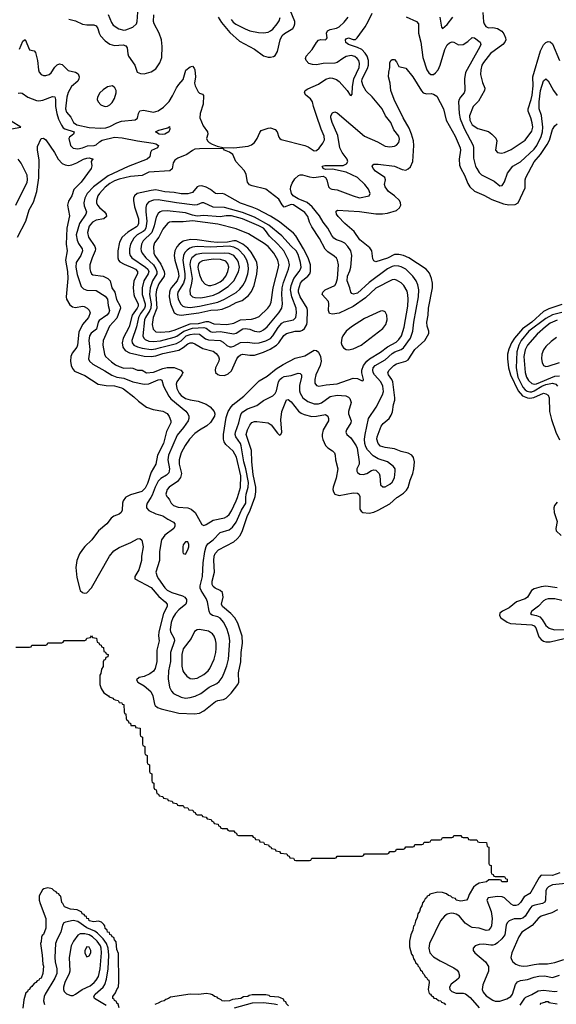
# Model space of a CAD drawing. Header units: inches. Extents: x 501365 to 657855, y 482276 to 547543.
# Tile 248 of 256: x 573303 to 577982, y 495581 to 504167. Entities that reach past the tile are written whole.
import ezdxf

# ---------------------------------------------------------------- set-up
doc = ezdxf.new("R2010")
doc.units = ezdxf.units.IN
doc.header["$MEASUREMENT"] = 0
doc.layers.add('A5479', color=7, linetype='Continuous')
doc.layers.add('A5570', color=7, linetype='Continuous')

msp = doc.modelspace()

# ---------------------------------------------------------------- linework, layer by layer
at = {"layer": 'A5479', "color": 5}
for points, elevation in [([(574227.1, 500000), (574205.3, 499970), (574199.8, 499950), (574196.6, 499890), (574189.1, 499870), (574170, 499853.8), (574123.1, 499836.9), (574099.5, 499820.5), (574062.7, 499770), (573990.2, 499710), (573932.2, 499630), (573870, 499573), (573850, 499547.6), (573823.8, 499510), (573800.1, 499450), (573793.5, 499390), (573801.6, 499301.6), (573830.2, 499190.2), (573850, 499171.7), (573865.5, 499165.5), (573890, 499169), (573930, 499213.8), (574087, 499490), (574125.5, 499534.5), (574170, 499565), (574271.5, 499608.5), (574330, 499640.3), (574350, 499643), (574367.3, 499627.3), (574380.6, 499570), (574365.7, 499490), (574366.4, 499450), (574343.2, 499370), (574306.7, 499310), (574308, 499290), (574450, 499214.1), (574517, 499137), (574573, 499090), (574590.2, 499070), (574588.8, 499050), (574558.1, 498990), (574516.5, 498830), (574514, 498794), (574518, 498750), (574498.4, 498670), (574498.8, 498570), (574485.5, 498510), (574470, 498485), (574438.4, 498461.6), (574390, 498438.2), (574346, 498430), (574322.8, 498410), (574334.8, 498390), (574390, 498358.9), (574447.2, 498307.2), (574464.5, 498270), (574478.4, 498198.4), (574485.7, 498185.7), (574504.9, 498170), (574536.7, 498156.7), (574690, 498120.1), (574827, 498113), (574870, 498120.7), (574910, 498141.1), (575010, 498222), (575030, 498230.2), (575081.3, 498238.7), (575103.5, 498250), (575146.8, 498293.2), (575205.8, 498370), (575215, 498390), (575210.4, 498470), (575232.9, 498567.1), (575235.4, 498650), (575246.4, 498730), (575242.8, 498790), (575204, 498904), (575178.5, 498950), (575144.1, 498990), (575070.6, 499050), (575063.4, 499070), (575076.5, 499130), (575071.5, 499171.5), (575052.6, 499190), (575008.6, 499208.6), (574990, 499224.2), (574982.8, 499242.8), (574981.3, 499270), (575000.5, 499350), (574995.8, 499450), (575000.3, 499490), (575007.6, 499512.4), (575036.9, 499543.1), (575170, 499614), (575200, 499640), (575225, 499670), (575246.6, 499713.4), (575286.2, 499833.8), (575314, 499890), (575354.1, 500000)], 1940), ([(574446.3, 500000), (574415.1, 499950), (574407.6, 499930), (574407.6, 499910), (574430, 499885.8), (574490, 499857.3), (574550, 499840.2), (574594.4, 499810), (574644.8, 499784.8), (574656.9, 499770), (574657.1, 499750), (574646, 499730), (574568.5, 499671.5), (574540.5, 499630), (574521.7, 499530), (574520.9, 499450), (574490.2, 499350), (574502.7, 499310), (574514.3, 499290), (574570, 499211.8), (574590, 499192.3), (574630, 499171.8), (574722.4, 499142.4), (574744, 499130), (574757.8, 499110), (574758.9, 499090), (574751.1, 499070), (574690, 499021), (574661.5, 498990), (574638.1, 498950), (574625, 498910), (574614.1, 498850), (574617, 498830), (574651.1, 498771.1), (574653.8, 498750), (574619.1, 498650), (574618.8, 498570), (574601.6, 498490), (574598.5, 498418.5), (574610, 498345.5), (574626.4, 498310), (574644.9, 498290), (574710, 498257.8), (574750, 498250.9), (574790, 498255.7), (574832.9, 498267.1), (574883.1, 498290), (574955.1, 498344.9), (575021.9, 498378.1), (575043.7, 498396.3), (575067.5, 498430), (575087.5, 498472.5), (575108.5, 498531.5), (575123, 498590), (575134.8, 498750), (575130.4, 498790), (575113.4, 498850), (575083.4, 498910), (575050, 498948.4), (575030, 498959.6), (574983.6, 498970), (574964.5, 498984.5), (574955.3, 499010), (574941.7, 499090), (574930, 499118.3), (574884.3, 499190), (574877.5, 499210), (574877.1, 499230), (574896.2, 499310), (574903.2, 499430), (574918.8, 499530), (574930, 499573.4), (574944.6, 499595.4), (574990, 499630.9), (575050, 499694.6), (575130, 499718), (575159.5, 499740.5), (575190, 499784.3), (575236.3, 499890), (575273.8, 499950), (575276.1, 500000)], 1960), ([(574594, 500000), (574610, 499981.3), (574623.5, 499950), (574643.9, 499930), (574684.7, 499915.3), (574770, 499911.5), (574799.5, 499899.5), (574832.1, 499870), (574890, 499764.4), (574910, 499757), (574930, 499765.5), (574990, 499803), (575090, 499823.3), (575110, 499833.4), (575129.2, 499850.8), (575150, 499882.9), (575191.4, 499970), (575201.3, 500000)], 1980), ([(576268.5, 500000), (576270, 499898.8), (576280.7, 499880.7), (576294.8, 499870), (576350, 499864.1), (576390, 499873.2), (576430, 499889.5), (576530, 499946.4), (576591.5, 500000)], 1940), ([(577990, 499958.6), (577966.4, 499930), (577961.7, 499910), (577964.5, 499870), (577989, 499790), (577976.9, 499730), (577981.8, 499710), (578025.4, 499670)], 1940), ([(577990, 499212), (577890, 499226.1), (577850, 499220.7), (577790, 499204.1), (577766.7, 499190), (577730, 499129.9), (577710, 499117.9), (577635, 499090), (577570, 499037), (577512.7, 499010), (577490, 498992.8), (577485.7, 498970), (577498.4, 498950), (577553.7, 498913.7), (577582.5, 498902.5), (577769.3, 498889.3), (577790, 498881.9), (577803.8, 498863.8), (577830, 498785.3), (577850, 498761.5), (577870, 498747.8), (577890, 498741.3), (577930, 498741.9), (578050, 498769.8)], 1940), ([(578030, 499101), (577970, 499115.7), (577910, 499116.8), (577890, 499111.2), (577870, 499099), (577827.7, 499052.3), (577767.4, 499010), (577758.4, 498990), (577770, 498980.3), (577810, 498972), (577838.4, 498958.4), (577857.7, 498937.7), (577890, 498884.5), (577919.4, 498859.4), (577967.3, 498847.3), (578050, 498849.6)], 1960), ([(573270, 498694), (573390, 498694), (573402, 498698), (573410, 498714), (573530, 498714), (573542, 498718), (573550, 498734), (573670, 498734), (573682, 498738), (573690, 498754), (573870, 498754), (573882, 498758), (573890, 498774), (573922, 498778), (573930, 498794), (573938, 498778), (573972.7, 498772.7), (573978, 498738), (573992.7, 498732.7), (573998, 498718), (574012.7, 498712.7), (574018, 498698), (574032.7, 498692.7), (574038, 498658), (574052.7, 498652.7), (574058, 498638), (574074, 498630), (574072, 498610), (574054, 498606), (574050, 498586), (574038, 498582), (574032, 498568), (574030, 498526), (574016, 498504), (574010, 498466), (574002, 498450), (574002, 498370), (574013.7, 498333.7), (574036.9, 498296.9), (574078, 498270), (574082, 498262), (574118, 498250), (574122, 498242), (574135.3, 498235.3), (574162, 498230), (574171.6, 498211.6), (574194, 498210), (574198, 498198), (574210, 498194), (574214, 498130), (574218, 498118), (574230, 498114), (574232.7, 498072.7), (574238, 498058), (574250, 498054), (574254, 498034), (574270, 498032), (574272.7, 498012.7), (574309.2, 498010.8), (574314, 498006), (574314, 497994), (574354, 497990), (574354, 497930), (574358, 497918), (574374, 497910), (574374, 497850), (574378, 497838), (574394, 497830), (574394, 497770), (574398, 497758), (574414, 497750), (574414, 497690), (574418, 497678), (574434, 497670), (574434, 497610), (574438, 497598), (574454, 497590), (574454, 497530), (574458, 497518), (574474, 497510), (574474, 497470), (574478, 497458), (574494, 497450), (574498, 497418), (574512.7, 497412.7), (574518, 497398), (574552.7, 497392.7), (574558, 497378), (574592.7, 497372.7), (574598, 497358), (574632.7, 497352.7), (574638, 497338), (574672.7, 497332.7), (574678, 497318), (574690, 497314), (574730, 497314), (574738, 497298), (574770, 497294), (574778, 497278), (574812.7, 497272.7), (574818, 497258), (574832.7, 497252.7), (574838, 497238), (574850, 497234), (574890, 497234), (574898, 497218), (574930, 497214), (574938, 497198), (574972.7, 497192.7), (574978, 497178), (574992.7, 497172.7), (574998, 497158), (575032.7, 497152.7), (575038, 497138), (575052.7, 497132.7), (575058, 497118), (575070, 497114), (575110, 497114), (575118, 497098), (575130, 497094), (575170, 497094), (575178, 497078), (575192.7, 497072.7), (575198, 497058), (575210, 497054), (575330, 497054), (575338, 497038), (575352.7, 497032.7), (575358, 497018), (575390, 497014), (575398, 496998), (575430, 496994), (575438, 496978), (575472.7, 496972.7), (575478, 496958), (575492.7, 496952.7), (575498, 496938), (575530, 496934), (575538, 496918), (575570, 496914), (575578, 496898), (575632.7, 496892.7), (575638, 496878), (575652.7, 496872.7), (575658, 496858), (575690, 496854), (575698, 496838), (575710, 496834), (575830, 496834), (575842, 496838), (575850, 496854), (576050, 496854), (576062, 496858), (576070, 496874), (576290, 496874), (576302, 496878), (576310, 496894), (576510, 496894), (576522, 496898), (576530, 496914), (576570, 496914), (576582, 496918), (576590, 496934), (576650, 496934), (576662, 496938), (576670, 496954), (576730, 496954), (576742, 496958), (576750, 496974), (576810, 496974), (576822, 496978), (576830, 496994), (576870, 496994), (576882, 496998), (576890, 497014), (576970, 497014), (576982, 497018), (576990, 497034), (577070, 497034), (577082, 497038), (577090, 497054), (577150, 497054), (577158, 497038), (577170, 497034), (577210, 497034), (577218, 497018), (577230, 497014), (577290, 497014), (577298, 496998), (577310, 496994), (577372.7, 496992.7), (577378, 496958), (577394, 496950), (577394, 496810), (577398, 496798), (577414, 496790), (577414, 496730), (577418, 496718), (577432.7, 496712.7), (577438, 496698), (577450, 496694), (577530, 496694), (577538, 496678), (577552.7, 496672.7), (577554, 496650), (577506, 496650), (577502, 496662), (577487.3, 496667.3), (577392.7, 496667.3), (577374, 496650), (577310, 496638), (577279.8, 496620.2), (577258.8, 496601.2), (577221.4, 496538.6), (577210, 496502), (577198, 496490), (577150, 496479), (577109.3, 496490), (577102, 496502), (577078, 496510), (577063.2, 496523.2), (577042, 496530), (577024.5, 496544.5), (576990, 496555.3), (576950, 496559), (576878, 496542), (576871, 496530), (576855.3, 496524.7), (576850.7, 496510), (576838.8, 496501.2), (576830, 496482), (576814.4, 496465.6), (576810, 496438), (576798, 496422), (576790, 496388.7), (576776, 496370), (576770, 496338), (576753.7, 496306.3), (576744.7, 496270), (576738, 496262), (576730, 496228), (576712.4, 496187.6), (576701, 496130), (576702, 496082), (576718.8, 496018.8), (576730, 496002), (576736.8, 495976.8), (576750, 495962), (576758.8, 495938.8), (576772.4, 495930), (576775.9, 495915.9), (576790, 495902), (576798.8, 495878.8), (576812.7, 495870), (576816.3, 495856.3), (576830, 495842), (576839.8, 495819.8), (576850, 495814), (576858, 495798), (576870.3, 495790), (576872.7, 495770), (576864.7, 495710), (576874.9, 495674.9), (576884.7, 495670), (576894, 495654), (576904.7, 495650), (576915.5, 495635.5), (576934.8, 495630), (576954, 495614), (576974, 495610), (576980.4, 495600.4), (577004.7, 495590), (577017.3, 495577.3)], 1920), ([(578014.2, 496725.8), (577950, 496703.4), (577850, 496706.4), (577833.6, 496686.4), (577761.4, 496558.6), (577750, 496546.1), (577701.3, 496518.7), (577670, 496468.9), (577650, 496447.6), (577630, 496440.9), (577610, 496443.2), (577590, 496455), (577530.7, 496510), (577510, 496519.2), (577470, 496521.7), (577388, 496510), (577377, 496490), (577414.6, 496390), (577423.3, 496330), (577415.7, 496264.3), (577410, 496249.7), (577390, 496226.2), (577370, 496223.2), (577310, 496244.7), (577250, 496251.8), (577230, 496259), (577188.8, 496288.8), (577138, 496350), (577110, 496367.3), (577090, 496373.7), (577064.1, 496375.9), (577030, 496366.6), (577008.4, 496350), (576972, 496308), (576875.8, 496110), (576869.3, 496070), (576880.7, 496030), (576910, 495994.7), (576970, 495959.1), (577090, 495898.3), (577117, 495877), (577130, 495860.7), (577138.7, 495830), (577132.2, 495810), (577112.7, 495790), (577065.1, 495754.9), (577050.3, 495730), (577054.6, 495710), (577070, 495692), (577110, 495676.5), (577170, 495678.9), (577190, 495671.1), (577230, 495640.2), (577310.1, 495550.1)], 1940), ([(578066, 496634), (577950, 496621.8), (577914.2, 496605.8), (577898.7, 496590), (577889.5, 496570), (577889.4, 496490), (577882.4, 496470), (577861.5, 496458.5), (577793.6, 496446.4), (577770, 496435.2), (577750, 496414.2), (577710, 496350.7), (577690, 496333.2), (577670, 496327.3), (577614.9, 496325.1), (577570, 496309.8), (577553.4, 496290), (577545, 496270), (577532.5, 496187.5), (577507.5, 496152.5), (577470, 496117), (577450, 496103.4), (577430, 496096.9), (577410, 496095.9), (577350, 496105.6), (577310, 496101.7), (577274.8, 496090), (577256.3, 496070), (577258, 496050), (577270.5, 496030), (577366, 495950), (577390.2, 495910), (577391.2, 495870), (577340.2, 495750), (577336.8, 495710), (577345.5, 495685.5), (577370, 495655), (577430, 495616.3), (577450, 495609.5), (577490, 495609.5), (577550.3, 495629.7), (577585.3, 495650), (577599.5, 495670), (577625.7, 495754.3), (577644.6, 495775.4), (577670, 495787.9), (577730, 495796.6), (577790, 495818.4), (577830, 495827.3), (577878, 495830), (577950, 495815.9), (578010, 495834.4)], 1960), ([(574170, 495549.3), (574162, 495582), (574150, 495589.4), (574146, 495606), (574130, 495615.3), (574126.3, 495626.3), (574115.3, 495630), (574115.3, 495650), (574139.5, 495680.5), (574150, 495711), (574159.5, 495720.5), (574164.8, 495735.2), (574166.7, 495773.3), (574164.1, 496024.1), (574150, 496058), (574144.1, 496124.1), (574130, 496142), (574123.2, 496163.2), (574110, 496169.5), (574104.8, 496184.8), (574090, 496189.6), (574085.6, 496205.6), (574069.7, 496210), (574066, 496226), (574050, 496242), (574045.4, 496265.4), (574038, 496278), (574016.5, 496296.5), (573990, 496305.2), (573950, 496301.2), (573910, 496309.7), (573905.1, 496325.1), (573890, 496329.7), (573885.8, 496345.8), (573875.3, 496350), (573864.5, 496364.5), (573847.6, 496370), (573843.7, 496383.7), (573803.2, 496403.2), (573746, 496410), (573695.3, 496430), (573680.2, 496460.2), (573670, 496469.2), (573663.2, 496523.2), (573650, 496529.6), (573644.8, 496544.8), (573629.4, 496550), (573622.7, 496562.7), (573605.2, 496570), (573587.3, 496587.3), (573550, 496595.3), (573513, 496587), (573501.4, 496578.6), (573474, 496526), (573474, 496490), (573480.7, 496460.7), (573530.3, 496330), (573530, 496246), (573510, 496189.2), (573498.8, 496181.2), (573492.7, 496167.3), (573490, 496126), (573484.7, 496110), (573498.8, 496010), (573504.7, 495930), (573510, 495914), (573504.7, 495850), (573490, 495809.4), (573476.8, 495803.2), (573470.6, 495790), (573455.2, 495784.8), (573444.7, 495770), (573433.8, 495766.2), (573414, 495746), (573410, 495735.3), (573395.5, 495724.5), (573390, 495709.3), (573375.3, 495704.7), (573370, 495689), (573358, 495682), (573339.6, 495620.4), (573330, 495546)], 1920), ([(577994, 496406), (577942.1, 496377.9), (577850, 496349.1), (577825.4, 496330), (577773, 496267), (577680.7, 496210), (577655.5, 496170), (577594.4, 496030), (577586.7, 495990), (577591.3, 495971.3), (577604.2, 495950), (577629.4, 495929.4), (577658.5, 495918.5), (577693.6, 495913.6), (577730, 495915.1), (577790, 495927.5), (577830, 495933.8), (577905, 495935), (577970, 495945.5), (578048.3, 495971.7)], 1980), ([(574057.6, 495570), (573955.9, 495630), (573948.9, 495650), (573962, 495670), (574030.5, 495730), (574045.2, 495754.8), (574059.9, 495800.1), (574075.2, 495890), (574079.5, 496010), (574073.7, 496070), (574060.7, 496110), (574032.5, 496152.5), (573981.6, 496201.6), (573957.7, 496217.7), (573888.1, 496248.1), (573810, 496302.8), (573770, 496310.4), (573701.8, 496298.2), (573687.2, 496290), (573675.5, 496270), (573661.3, 496210), (573630, 496149.7), (573615.5, 496110), (573610.1, 495989.9), (573613.3, 495950), (573627.5, 495890), (573626.5, 495850), (573609.6, 495810), (573525.4, 495670), (573517.7, 495650), (573511.9, 495610), (573518.2, 495578.2)], 1940), ([(577668.2, 495571.8), (577706.4, 495633.6), (577716.8, 495643.2), (577770, 495665.3), (577823.1, 495696.9), (577870, 495703), (577970, 495692.7), (577990, 495696.4)], 1940), ([(575646.3, 495566.3), (575630, 495584), (575622.7, 495602.7), (575610, 495607.3), (575604.5, 495624.5), (575578.6, 495638.6), (575563.7, 495643.7), (575488, 495650), (575477.2, 495657.2), (575450, 495663.7), (575330, 495663.7), (575302.8, 495657.2), (575292, 495650), (575255.5, 495644.5), (575231.3, 495630), (575158.8, 495621.2), (575132, 495610), (575090, 495607.6), (575069, 495610), (575060.2, 495620.2), (575030, 495635.3), (575024.1, 495644.1), (575002, 495650), (574983.7, 495663.7), (574968, 495668), (574930, 495675.3), (574866.3, 495666.3), (574790, 495669.6), (574617.3, 495642.7), (574602, 495630), (574578, 495622), (574562, 495610), (574535.5, 495604.5), (574511.3, 495590), (574480.5, 495579.5)], 1920), ([(577841.2, 495578.8), (577849.3, 495590), (577882, 495598), (577890, 495604.7), (577910, 495604.7), (577917.3, 495597.3), (577990, 495584.7)], 1920), ([(575550, 495575), (575523.3, 495583.3), (575430, 495593.4), (575330, 495589.7), (575172.4, 495547.6)], 1940)]:
    msp.add_lwpolyline(points, dxfattribs=dict(at, elevation=elevation))
for points, elevation in [([(574750, 499614), (574744.9, 499610), (574730, 499588.7), (574724.9, 499570), (574724.7, 499524.7), (574730, 499511.3), (574750, 499506.8), (574770, 499544.7), (574776.9, 499570), (574777.6, 499590), (574770, 499612.3)], 1980), ([(574871.5, 498848.5), (574850, 498846.9), (574827.2, 498832.8), (574798.4, 498770), (574730, 498679.2), (574717.1, 498630), (574716.9, 498530), (574725.1, 498490), (574734, 498474), (574760.9, 498440.9), (574790, 498420.6), (574810, 498417.7), (574850, 498424.8), (574910, 498456.3), (574945.8, 498490), (574959.8, 498510), (574998.4, 498590), (575014, 498650), (575017.5, 498682.5), (575016.1, 498730), (575010, 498758), (574997.7, 498790), (574983.9, 498810), (574950, 498833.3)], 1980), ([(573870, 496196.7), (573830, 496194.5), (573810, 496182.8), (573771.7, 496130), (573752.2, 496090), (573734.5, 495990), (573741.1, 495870), (573735.8, 495850), (573696.1, 495770), (573685, 495730), (573684, 495710), (573690, 495692.7), (573710.9, 495670.9), (573750, 495656.9), (573770, 495658.5), (573790, 495669), (573847.9, 495710), (573916.8, 495743.2), (573953.6, 495770), (573971.3, 495790), (573990, 495823.5), (574006, 495890), (574018, 496030), (574014.6, 496070), (574007.7, 496090), (573979.2, 496130), (573938.2, 496170), (573910, 496185.4)], 1960), ([(573890, 496081.1), (573870.3, 496050), (573870, 496026), (573890, 495995.5), (573910, 496002), (573923.1, 496030), (573923.9, 496050), (573910, 496079.7)], 1980)]:
    msp.add_lwpolyline(points, close=True, dxfattribs=dict(at, elevation=elevation))
at = {"layer": 'A5570', "color": 5}
for points, elevation in [([(573301.5, 503910), (573330, 503980.3), (573350, 503993.7), (573390, 503904.9), (573430, 503895.6), (573442.2, 503882.2), (573458.9, 503810), (573466, 503730), (573473.4, 503710), (573490, 503690.4), (573510, 503681.7), (573530, 503680.8), (573559.6, 503690), (573576.6, 503703.4), (573610, 503751.8), (573630, 503772.4), (573650, 503782.4), (573674.9, 503774.9), (573725.1, 503725.1), (573791, 503710), (573814.1, 503694.1), (573821.1, 503670), (573819.2, 503650), (573809.2, 503630), (573754.9, 503585.1), (573726.9, 503533.1), (573715.7, 503490), (573703.1, 503390), (573710, 503360.8), (573750, 503315.8), (573771.4, 503270), (573802, 503250), (573908, 503228), (574010, 503220.5), (574055.3, 503224.7), (574090, 503234.8), (574150, 503267.1), (574190, 503282.3), (574310, 503293), (574330.5, 503309.5), (574337.8, 503350), (574350, 503373.6), (574382.9, 503377.1), (574470, 503361.8), (574510, 503371.8), (574557, 503403), (574606.2, 503453.8), (574637, 503503), (574670, 503572.4), (574690, 503602.4), (574730, 503644.4), (574752.9, 503727.1), (574790, 503755.6), (574810, 503760.3), (574825.1, 503745.1), (574831, 503729), (574835.9, 503670), (574827.3, 503612.7), (574833.8, 503590), (574858.2, 503538.2), (574870, 503527), (574896.7, 503516.7), (574905.1, 503505.1), (574901.8, 503430), (574876.2, 503350), (574873.8, 503310), (574902.5, 503242.5), (574941.1, 503190), (574942.7, 503170), (574933.2, 503130), (574940.7, 503110), (574956.3, 503096.3), (574981.1, 503081.1), (575024.3, 503064.3), (575073.2, 503053.2), (575170, 503050.5), (575294.7, 503065.3), (575324.1, 503075.9), (575350, 503095.2), (575374.4, 503130), (575396.3, 503183.7), (575410, 503199.6), (575470, 503222.2), (575490, 503224.2), (575531.7, 503210), (575547.7, 503190), (575562.7, 503142.7), (575570.2, 503130.2), (575583.5, 503123.5), (575790, 503071.2), (575818.5, 503058.5), (575870, 503024.6), (575890, 503025.7), (575913.3, 503046.7), (575947.4, 503090), (575960.4, 503119.6), (575959.3, 503150), (575932.6, 503212.6), (575891.3, 503331.3), (575864.6, 503410), (575856.2, 503450), (575837.6, 503477.6), (575798.7, 503510), (575787.3, 503530), (575793, 503550), (575815, 503565), (575910, 503605.3), (575972.4, 503647.6), (576010, 503659.1), (576030, 503658.3), (576065.5, 503645.5), (576089, 503629), (576159.5, 503550), (576184.9, 503510), (576193.8, 503506.2), (576202, 503518), (576205.3, 503585.3), (576217, 503650), (576264, 503750), (576266.2, 503786.2), (576259.9, 503810), (576246.2, 503830), (576225.5, 503845.5), (576194.6, 503854.6), (576150, 503845.6), (576119.7, 503830), (576070, 503794.5), (576050, 503787.6), (575950, 503784.4), (575890, 503773.1), (575855.7, 503775.7), (575825.5, 503785.5), (575800.5, 503810), (575795.8, 503830), (575801.1, 503850), (575853.4, 503906.6), (575890, 503968.5), (575910, 503988.8), (575930, 503993.1), (575970, 503990.5), (575979.5, 504000.5), (575984.2, 504010), (575979.8, 504050), (575988.3, 504070), (576010, 504081.3), (576066.1, 504093.9), (576090, 504104.7), (576133.9, 504146.1), (576165.9, 504190)], 1980), ([(573730.6, 504170.6), (573790, 504156.1), (573850, 504128), (573890, 504120.8), (573950, 504120.8), (573970, 504113.8), (573985.5, 504090), (573994.8, 504050), (574006.6, 504026.6), (574050, 503982.7), (574090, 503954.2), (574130, 503942.8), (574206.4, 503946.4), (574230, 503938.9), (574240.7, 503920.7), (574245.5, 503870), (574252.7, 503850), (574308, 503770), (574328.2, 503710), (574356.3, 503696.3), (574390, 503694.7), (574450, 503712.1), (574490, 503738.5), (574526.5, 503790), (574541.5, 503838.5), (574546.7, 503933.3), (574539.9, 503990), (574518.5, 504050), (574476, 504130), (574470.4, 504150), (574471.6, 504208.4)], 2020), ([(574073.6, 504213.6), (574102.4, 504142.4), (574118.4, 504118.4), (574168.4, 504088.4), (574210, 504076.6), (574230, 504078.5), (574290, 504101.4), (574320.6, 504130), (574328.7, 504151.3), (574332.8, 504232.8)], 2040), ([(575033.8, 504190), (575061.7, 504141.7), (575135, 504055), (575219.2, 503979.2), (575350, 503910.2), (575430, 503852.9), (575470, 503840.3), (575490, 503838.9), (575514.9, 503845.1), (575530, 503855.3), (575549.9, 503890.1), (575574.4, 503990), (575592.3, 504027.7), (575612.4, 504047.6), (575683.8, 504090), (575696.8, 504110), (575702.3, 504130), (575701.1, 504150), (575661.3, 504250)], 2020), ([(575145.9, 504170), (575165, 504145), (575187.5, 504127.5), (575270, 504086.1), (575310, 504071), (575384.5, 504055.5), (575430, 504051.5), (575470, 504057.6), (575490, 504068.4), (575510, 504085), (575549.1, 504130.9), (575564.3, 504155.7), (575573.9, 504186.1)], 2040), ([(575276.1, 500000), (575277.5, 500030), (575296.1, 500090), (575297.4, 500130), (575276.1, 500250), (575258.2, 500310), (575235.7, 500450), (575227.7, 500470), (575188.1, 500528.1), (575182.5, 500550), (575185.2, 500570), (575215.3, 500650), (575227.5, 500712.5), (575234.2, 500730), (575250, 500748.7), (575290, 500774), (575370, 500802.9), (575430, 500847.2), (575510, 500886.5), (575530, 500907.1), (575542.9, 500930), (575560.5, 501010), (575571.7, 501028.3), (575590, 501044.4), (575610, 501054.2), (575670, 501064.4), (575730, 501083.5), (575750, 501082.6), (575759.1, 501070), (575759.8, 501050), (575743.6, 500976.4), (575744.4, 500930), (575749.1, 500910), (575773.5, 500870), (575816.4, 500836.4), (575870, 500816.2), (575910, 500816.2), (575934, 500826), (576010, 500879.6), (576070, 500893.9), (576146.7, 500886.7), (576170, 500875.8), (576182.5, 500862.5), (576192.8, 500830), (576170.2, 500749.8), (576171.2, 500730), (576192.6, 500670), (576190.2, 500650), (576152, 500590), (576146.7, 500570), (576154.9, 500550), (576190, 500520.3), (576203.2, 500503.2), (576237.4, 500450), (576244.4, 500430), (576264, 500310), (576263.1, 500290), (576242.7, 500250), (576242.2, 500230), (576250, 500216.9), (576270, 500204.8), (576297.8, 500202.2), (576329.3, 500210), (576370, 500237.1), (576390, 500241.3), (576410, 500237.6), (576438, 500210), (576444.9, 500190), (576450, 500111.3), (576470, 500092.4), (576490, 500093.4), (576530, 500115.6), (576550, 500134.9), (576570, 500170.7), (576578.2, 500230), (576576, 500250), (576563.6, 500270), (576509.5, 500310), (576430, 500336.2), (576384.4, 500364.4), (576336.6, 500416.6), (576321.3, 500441.3), (576312.2, 500470), (576310.5, 500510), (576315, 500550), (576343.9, 500690), (576412.7, 500787.3), (576465.8, 500894.2), (576474.2, 500925.8), (576469.3, 500970), (576453.5, 501010), (576396.1, 501070), (576384.6, 501090), (576381.3, 501110), (576386.4, 501130), (576403, 501150), (576490, 501200.6), (576550, 501256.9), (576572.9, 501270), (576629.6, 501290.4), (576650, 501304.2), (576712.2, 501390), (576731.7, 501450), (576739.9, 501530), (576779.5, 501750), (576783.7, 501810), (576774.9, 501854.9), (576760.2, 501890), (576732.2, 501930), (576670.3, 501990.3), (576630, 502012.9), (576610, 502018.7), (576570, 502020.4), (576550, 502015.7), (576510, 501993.1), (576350, 501873.9), (576250, 501783.6), (576214.3, 501774.3), (576199.2, 501779.2), (576190.6, 501790.6), (576182.5, 501830), (576158.4, 501890), (576162.8, 501930), (576182.5, 501977.5), (576190.6, 502010), (576198.4, 502110), (576189.8, 502150), (576164.2, 502190), (576136.9, 502216.9), (576110, 502232.7), (576066.9, 502246.9), (576043.1, 502263.1), (576025.8, 502285.8), (575990.6, 502350), (575950, 502401.2), (575917.3, 502457.3), (575853.9, 502533.9), (575810, 502571.5), (575730, 502605.7), (575689.1, 502630), (575673.7, 502650), (575665, 502690), (575667.3, 502712.7), (575678.8, 502741.2), (575701.3, 502778.7), (575732.9, 502807.1), (575750, 502813.2), (575770, 502813.2), (575830, 502796), (575868.7, 502791.3), (575950, 502801.6), (575970, 502790.8), (575982, 502770), (575996.3, 502710), (576010, 502696.3), (576024.7, 502690), (576070, 502683.6), (576209.7, 502629.7), (576266.6, 502613.4), (576351.6, 502630), (576358.9, 502650), (576346, 502690), (576313.3, 502730), (576249.8, 502790), (576150, 502837.3), (576030, 502864.2), (575970, 502859.3), (575950, 502869), (575942.9, 502882.9), (575940.9, 502890), (575965.1, 502894.9), (576123.1, 502896.9), (576153.6, 502910), (576163.7, 502930), (576157.3, 502950), (576114.9, 503010), (576094.7, 503050), (576077.3, 503157.3), (576029.1, 503270), (576017.3, 503310), (576016.3, 503330), (576030, 503355.5), (576050, 503362.4), (576070, 503355.8), (576310.8, 503150.8), (576422.4, 503102.4), (576490, 503063.6), (576530, 503057.7), (576570, 503065.2), (576590, 503073.7), (576610, 503097.3), (576613.5, 503126.5), (576607.9, 503150), (576566.7, 503206.7), (576538.1, 503270), (576492.2, 503330), (576462.8, 503390), (576375.7, 503495.7), (576325.1, 503545.1), (576297.3, 503590), (576287.6, 503627.6), (576288.5, 503650), (576337.3, 503742.7), (576345.6, 503770), (576345.8, 503810), (576332.6, 503850), (576316, 503876), (576286.7, 503906.7), (576250, 503925.8), (576169.6, 503949.6), (576148.4, 503968.4), (576142.7, 503990), (576150, 504000.2), (576170, 504009.4), (576210, 503994.5), (576230, 503992.9), (576247.1, 504010), (576315.1, 504104.9), (576342.7, 504150), (576376.1, 504223.9)], 1960), ([(576673, 504193), (576762.3, 504150), (576780.2, 504130), (576781.7, 504050), (576802.1, 503970), (576817.5, 503837.5), (576853.4, 503730), (576870, 503703.6), (576888.5, 503688.5), (576910, 503688.1), (576930, 503702.8), (576952.8, 503730), (576970.9, 503770), (577010, 503906.4), (577030, 503947), (577050, 503965.3), (577073.4, 503973.4), (577090, 503970.4), (577130, 503948.4), (577170, 503950.4), (577210, 503976.5), (577250, 504010.3), (577270, 504010.2), (577319, 503970), (577323.9, 503950), (577316.4, 503930), (577190, 503705.4), (577182, 503650), (577185.8, 503550), (577178.4, 503530), (577147.2, 503492.8), (577134.1, 503470), (577130.1, 503450), (577133.8, 503350), (577143.3, 503303.3), (577177.5, 503217.5), (577256.4, 503070), (577261.1, 503050), (577260.8, 502960.8), (577278, 502890), (577288, 502868), (577310, 502834), (577330, 502815), (577439.7, 502759.7), (577490, 502719.1), (577510, 502722), (577516.2, 502730), (577530, 502754), (577558, 502830), (577604.2, 502890), (577670, 502926.4), (577790, 503038.6), (577811.2, 503070), (577850, 503147.3), (577862.8, 503190), (577864.9, 503230), (577851.7, 503331.7), (577832.6, 503390), (577833.5, 503450), (577845.8, 503550), (577870, 503634), (577890, 503650.6), (577910, 503633), (577956.8, 503550), (577990, 503506.9)], 1960), ([(576966.5, 504190), (576982.4, 504102.4), (576990, 504091), (577030, 504124.9), (577081.4, 504190)], 1980), ([(577342.3, 504230), (577348, 504148), (577352.3, 504130), (577366.3, 504106.3), (577390, 504095.2), (577430, 504098.2), (577470, 504091.3), (577506, 504066), (577525.1, 504045.1), (577539.1, 504010), (577540.9, 503990), (577532.4, 503970), (577516.9, 503950), (577408.9, 503871.1), (577346.3, 503793.7), (577333.5, 503770), (577324.1, 503730), (577322.6, 503690), (577339.2, 503619.2), (577358, 503570), (577355.6, 503550), (577302.5, 503457.5), (577258.7, 503410), (577226.6, 503330), (577229.1, 503290), (577250, 503249.5), (577298.8, 503218.8), (577391.1, 503191.1), (577420.2, 503170), (577454.1, 503134.1), (577464.7, 503110), (577453.4, 503030), (577470, 503007.6), (577504.2, 503004.2), (577530, 503007.6), (577590, 503035.8), (577710, 503115.2), (577770, 503195.3), (577777.3, 503230), (577772.5, 503267.5), (577760.9, 503310), (577736.9, 503370), (577735.9, 503390), (577763.8, 503470), (577771.5, 503510), (577781.2, 503590), (577777.5, 503670), (577845, 503895), (577870, 503947.2), (577890, 503969.2), (577910, 503977.1), (577930, 503974.7), (577950, 503957.7), (578011, 503810)], 1980), ([(576591.5, 500000), (576596.1, 500003.9), (576650, 500039.5), (576676.7, 500063.3), (576691.9, 500088.1), (576708.3, 500151.7), (576730.6, 500210), (576740.6, 500250), (576746.3, 500310), (576738.2, 500350), (576723.5, 500370), (576690, 500387.1), (576630, 500400.2), (576570, 500424.6), (576490, 500436.9), (576450, 500448.8), (576429.3, 500470), (576416.4, 500510), (576419.4, 500530), (576456.3, 500623.7), (576473, 500647), (576524.5, 500690), (576542.5, 500717.5), (576552.7, 500747.3), (576561.8, 500810), (576574, 500850), (576574.8, 500870), (576555.6, 501010), (576547.6, 501030), (576518.8, 501070), (576514.3, 501090), (576523.4, 501110), (576564.7, 501150), (576590, 501166), (576670, 501188.3), (576690, 501201.9), (576750, 501291.4), (576834.6, 501370), (576869.7, 501430), (576870.7, 501450), (576855, 501495), (576852.7, 501530), (576865.5, 501590), (576866.9, 501650), (576901.7, 501830), (576901.7, 501870), (576894.9, 501910), (576875.5, 501955.5), (576846.6, 501990), (576696.1, 502090), (576650, 502110.3), (576610, 502120.5), (576570, 502118.4), (576510, 502087.3), (576410, 502054), (576390, 502062.7), (576382.8, 502082.8), (576373.1, 502150), (576357.4, 502177.4), (576270, 502248.4), (576218.9, 502318.9), (576138.5, 502390), (576079.7, 502450), (576066.9, 502470), (576062, 502490), (576062.9, 502497.1), (576072.9, 502507.1), (576265.1, 502494.9), (576410, 502473.3), (576466.1, 502473.9), (576510, 502480.2), (576590, 502503.6), (576614.8, 502525.2), (576621.8, 502538.2), (576626, 502550), (576624.8, 502570), (576614.4, 502590), (576570, 502631.6), (576519.2, 502670), (576488.6, 502710), (576483, 502730), (576491.8, 502770), (576487.3, 502790), (576406.7, 502846.7), (576386, 502870), (576376.2, 502890), (576391.5, 502908.5), (576430, 502907.1), (576570, 502888.4), (576639.3, 502859.3), (576670, 502856.2), (576690, 502865.4), (576710, 502884.2), (576731.4, 502930), (576739.7, 503070), (576735.7, 503110), (576720.8, 503170), (576700.5, 503220.5), (576645.5, 503310), (576568.7, 503470), (576540.5, 503550), (576533.6, 503613.6), (576519.3, 503670), (576522, 503710), (576531.2, 503750), (576529.7, 503790), (576538.4, 503810), (576550, 503819.5), (576570, 503820.5), (576590, 503798.8), (576610, 503758.8), (576670, 503742.8), (576730, 503668.7), (576805.9, 503545.9), (576820.8, 503530), (576850, 503519.1), (576890, 503522), (576910, 503518.8), (576939.1, 503499.1), (576998.1, 503390), (577022.2, 503290), (577099.3, 503150), (577145.1, 503050), (577147.5, 503030), (577135.5, 502950), (577138.5, 502898.5), (577148.4, 502870), (577182.5, 502810), (577210, 502737.7), (577228.7, 502708.7), (577270, 502670.2), (577350, 502637.5), (577418.9, 502598.9), (577521.2, 502561.2), (577567.7, 502552.3), (577623.8, 502556.2), (577649.4, 502570.6), (577710, 502701.6), (577709.3, 502770), (577715.5, 502790), (577790, 502928.6), (577843.7, 502990), (577902.1, 503077.9), (577922.8, 503117.2), (577950, 503210.5), (577970, 503240.5), (577990, 503259.3)], 1940), ([(573290, 503527.4), (573310, 503530.4), (573324.8, 503524.8), (573373.4, 503490), (573450, 503461.2), (573470, 503459.3), (573506, 503466), (573590, 503498), (573610, 503494), (573615.8, 503470), (573615, 503410), (573625.7, 503350), (573640.9, 503300.9), (573666.7, 503246.7), (573683.6, 503223.6), (573695.5, 503215.5), (573778, 503190), (573771.3, 503170), (573738, 503142), (573733, 503130), (573746.4, 503070), (573770, 503046.6), (573810, 503040.1), (573850, 503049.2), (573893.4, 503066.6), (573952, 503070), (573970, 503075.8), (573998.4, 503101.6), (574023.4, 503116.6), (574130, 503141.6), (574197.6, 503137.6), (574330, 503109.6), (574467.3, 503090), (574490, 503084.4), (574514.2, 503070), (574504, 503050), (574453.9, 503026.1), (574444.2, 503010), (574436.9, 502970), (574415.3, 502950), (574250, 502886), (574073.6, 502806.4), (573946.7, 502710), (573892, 502650), (573871.8, 502610), (573861.3, 502570), (573864.4, 502544.4), (573884.8, 502490), (573880.5, 502470), (573825.1, 502390), (573796.3, 502290), (573804.3, 502244.3), (573816.4, 502216.4), (573846.8, 502170), (573849.5, 502150), (573836.4, 502110), (573796, 502050), (573793, 502010), (573803.5, 501943.5), (573839.8, 501839.8), (573860, 501820), (573888.8, 501808.8), (573970, 501804.6), (574050, 501757.4), (574068.3, 501730), (574073.8, 501673.8), (574085.5, 501630), (574080.7, 501610), (574064.4, 501590), (573996.7, 501543.3), (573987.8, 501530), (573972.2, 501467.8), (573926.7, 501433.3), (573910.8, 501410), (573907.5, 501370), (573914, 501290), (573903.2, 501210), (573911.3, 501190), (573941.8, 501161.8), (574045.5, 501105.5), (574106.1, 501066.1), (574150, 501051), (574210, 501040.5), (574290, 501008.8), (574390, 500987.2), (574430, 500992.8), (574510, 501025.3), (574530, 501028), (574542.5, 501022.5), (574557.4, 500970), (574602.6, 500882.6), (574621.5, 500861.5), (574752.1, 500752.1), (574769.5, 500730), (574777.5, 500710), (574778.5, 500690), (574771.7, 500668.3), (574731.4, 500610), (574676.1, 500543.9), (574600.6, 500370), (574594.2, 500330), (574609.6, 500250), (574603.7, 500216.3), (574584.4, 500195.6), (574533.1, 500166.9), (574510, 500141.6), (574483.1, 500090), (574459.2, 500020.8), (574446.3, 500000)], 1960), ([(573150, 503201.9), (573312.7, 503230), (573230, 503282)], 1960), ([(573284.6, 502270), (573356.3, 502410), (573384.5, 502510), (573423.3, 502576.7), (573452.6, 502670), (573469, 502789), (573474, 502946), (573459.1, 503030), (573457.7, 503062.3), (573489.7, 503130), (573510, 503134), (573530, 503118.4), (573607.7, 503007.7), (573638.4, 502950), (573674.3, 502914.3), (573700.6, 502900.6), (573730, 502896.9), (573758.3, 502901.7), (573802.6, 502917.4), (573858.4, 502950), (573890, 502959.2), (573910, 502962), (573944.7, 502950), (573935.2, 502944.8), (573926, 502930), (573933.2, 502893.2), (573927.7, 502870), (573839.1, 502750), (573775.1, 502684.9), (573756.5, 502630), (573730, 502585.4), (573721.4, 502550), (573736.7, 502456.7), (573712.9, 502350), (573708, 502210), (573715.8, 502150), (573701.8, 502070), (573719.3, 501970), (573722.9, 501910), (573709.5, 501750), (573711.6, 501730), (573741.3, 501681.3), (573762.8, 501662.8), (573790, 501658.2), (573850, 501670.2), (573865.4, 501665.4), (573891.5, 501651.5), (573910, 501633.4), (573919.1, 501610), (573902, 501570), (573850.1, 501509.9), (573819, 501441), (573806.7, 501330), (573800.7, 501310), (573762.1, 501257.9), (573749.6, 501230), (573747.2, 501190), (573753.4, 501150), (573763.8, 501123.8), (573782.4, 501102.4), (573870, 501063), (573988.7, 500990), (574057.5, 500977.5), (574130, 500973.2), (574190, 500956.4), (574207.8, 500947.8), (574299.2, 500879.2), (574340, 500840), (574408.9, 500788.9), (574467.5, 500767.5), (574550, 500752.2), (574590, 500734), (574607.8, 500707.8), (574620.3, 500670), (574621.3, 500650), (574584.2, 500575.8), (574556, 500470), (574505, 500370), (574489.6, 500290.4), (574450, 500221), (574417.2, 500122.8), (574398.2, 500081.8), (574368.7, 500051.3), (574270, 500023.6), (574230, 500004), (574227.1, 500000)], 1940), ([(575201.3, 500000), (575230, 500087.2), (575230.3, 500189.7), (575193.1, 500353.1), (575165.2, 500405.2), (575101.1, 500461.1), (575087.1, 500487.1), (575081.1, 500510), (575080.6, 500550), (575103.5, 500696.5), (575120.4, 500750), (575145.8, 500790), (575164.5, 500810), (575257.3, 500882.7), (575390, 501017.8), (575461, 501059), (575538.8, 501121.2), (575600, 501160), (575705.4, 501214.6), (575790, 501236.8), (575870, 501283.9), (575890, 501283.2), (575910, 501266.9), (575925.1, 501230), (575930.6, 501190), (575923.3, 501150), (575885.5, 501070), (575875.9, 501030), (575876.7, 500996.7), (575890, 500976.4), (575911.7, 500971.7), (575976.1, 500983.9), (576070, 500992.8), (576210, 501040.9), (576250, 501037.3), (576290, 501018), (576298, 501022), (576302, 501030), (576287.1, 501087.1), (576286.4, 501110), (576301.9, 501150), (576330.5, 501190), (576352, 501210), (576450, 501268.8), (576510, 501314.6), (576585.5, 501354.5), (576610, 501377.6), (576631.2, 501410), (576655.3, 501484.7), (576686.2, 501670), (576691.2, 501730), (576688.7, 501768.7), (576680.7, 501800.7), (576651.3, 501850), (576630, 501872.2), (576590, 501896.5), (576570, 501900.2), (576550, 501897.7), (576410, 501826.7), (576318.5, 501741.5), (576210, 501664.9), (576090, 501608.8), (576030, 501598.4), (576004.8, 501604.8), (575995.4, 501630), (576000.2, 501690), (575996.2, 501710), (575941.6, 501770), (575945.7, 501790), (575967, 501810), (576050, 501848.8), (576064.1, 501870), (576073, 501910), (576082.4, 502030), (576075.4, 502070), (576066, 502086), (576045.9, 502105.9), (575990, 502141.9), (575967.2, 502167.2), (575918.7, 502258.7), (575850, 502359.8), (575830, 502401.7), (575815.8, 502450), (575790, 502485), (575690, 502551.1), (575670, 502556.1), (575610, 502532.5), (575592.2, 502552.2), (575563, 502603), (575450, 502688.7), (575330, 502717.6), (575307, 502727), (575290.7, 502750), (575277.2, 502817.2), (575263.2, 502850), (575187, 502930), (575160.9, 502990), (575132.7, 503012.7), (575089.7, 503030), (575080.1, 503040.1), (575063.8, 503043.8), (574870, 503042), (574830, 503036.8), (574810, 503027.6), (574760.3, 502990), (574681.5, 502958.5), (574656.6, 502943.4), (574641.2, 502918.8), (574632.8, 502867.2), (574612, 502850), (574430, 502838.1), (574370, 502807.3), (574270, 502799.9), (574170, 502775.7), (574130, 502760.3), (574090, 502738), (574050, 502707), (573997.9, 502650), (573984.1, 502630), (573972.4, 502590), (573974.1, 502570), (573982.7, 502550), (573998.4, 502530), (574043.6, 502490), (574057.3, 502470), (574060.3, 502450), (574036.3, 502430), (573970, 502418.8), (573938.4, 502401.6), (573910, 502365.8), (573894.2, 502310), (573904.2, 502270), (573957, 502190), (573963.7, 502170), (573960.5, 502150), (573933.9, 502090), (573914.8, 502030), (573914.4, 501994.4), (573920.2, 501970), (573930.1, 501950.1), (573942.4, 501942.4), (574030, 501929.1), (574071.1, 501910), (574092.7, 501890), (574107.8, 501830), (574133.2, 501790), (574146.9, 501726.9), (574178.1, 501670), (574182.1, 501650), (574150, 501565), (574086, 501494), (574030.2, 501370), (574027.4, 501330), (574041.6, 501250), (574052, 501230), (574103.2, 501183.2), (574137.9, 501157.9), (574170, 501141.4), (574210, 501128.7), (574270.1, 501130.1), (574290, 501127.4), (574330, 501111.6), (574370, 501110.8), (574410, 501086.5), (574470, 501094), (574550, 501126.5), (574590, 501133.5), (574650, 501133), (574707.2, 501110), (574726.9, 501090), (574717.7, 501070), (574673.5, 501010), (574668.5, 500990), (574674.4, 500950), (574692.7, 500910), (574710.9, 500890), (574750, 500864.2), (574790, 500850.6), (574859.2, 500839.2), (574930, 500813.5), (574963.8, 500790), (574997.6, 500750), (575004.2, 500730), (575002.4, 500710), (574966.2, 500653.8), (574934.8, 500625.2), (574870, 500588.3), (574830, 500558.2), (574783.7, 500510), (574745.8, 500454.2), (574711.9, 500390), (574692.4, 500330), (574693.3, 500290), (574713.9, 500210), (574705.6, 500174.4), (574679, 500141), (574605.4, 500090), (574588.7, 500070), (574577.5, 500030), (574585.5, 500010), (574594, 500000)], 1980), ([(573269, 502550), (573368.1, 502750), (573371.7, 502770), (573367.6, 502810), (573317, 502917), (573290, 502950)], 1960), ([(578030, 501684.7), (577915.7, 501644.3), (577870, 501621.3), (577768.9, 501530), (577688.3, 501471.7), (577618.6, 501390), (577592.7, 501350), (577567.1, 501292.9), (577556.4, 501250), (577555.7, 501210), (577565.1, 501130), (577584.2, 501070), (577650, 500929.6), (577687.3, 500887.3), (577730, 500869.5), (577750, 500867.7), (577786.5, 500873.5), (577870, 500908.8), (577890, 500905.1), (577910, 500893.8), (577918.7, 500870), (577924.1, 500750), (577939.6, 500679.6), (577978.8, 500570), (578010, 500503.1)], 1940), ([(578030, 501614.5), (577947.6, 501592.4), (577890, 501560.8), (577744, 501450), (577677.1, 501370), (577654.6, 501330), (577637.2, 501270), (577632.1, 501130), (577647.6, 501050), (577690, 500962.3), (577710, 500939.9), (577728.5, 500928.5), (577750, 500922.2), (577770, 500922.9), (577790, 500930.1), (577854.6, 500970), (577890, 500986.4), (577950, 500996.8), (577977.2, 500990), (577992.3, 500970)], 1960), ([(577990, 501546.6), (577930, 501520.6), (577888.3, 501490), (577816.2, 501423.8), (577732, 501330), (577710.6, 501289.4), (577700.1, 501230), (577710.7, 501090), (577723.6, 501050), (577740.4, 501020.4), (577770, 500993.7), (577790, 500988.8), (577810, 500992.9), (577970, 501057.3), (578010, 501060.1)], 1980), ([(577984.7, 501395.3), (577938.5, 501361.5), (577890, 501317.3), (577870, 501288.7), (577857.1, 501250), (577853.2, 501210), (577858.1, 501178.1), (577870.4, 501150), (577890, 501144), (577910, 501146.5), (578010, 501178.5)], 2020), ([(575354.1, 500000), (575357.8, 500010), (575363.7, 500050), (575363.1, 500090), (575338.4, 500201.6), (575326.7, 500310), (575324.3, 500410), (575278.4, 500550), (575288.3, 500590), (575310, 500631.4), (575327, 500653), (575350, 500663.2), (575370, 500663.9), (575471, 500651), (575494.9, 500634.9), (575550, 500560.5), (575570, 500543), (575579.3, 500550), (575589.6, 500570.4), (575578.8, 500678.8), (575589.9, 500750), (575630, 500852.2), (575645.6, 500854.4), (575670, 500834.9), (575733.9, 500753.9), (575756.1, 500736.1), (575782.8, 500722.8), (575850, 500706.8), (575891.9, 500708.1), (575970, 500722.8), (575990, 500710.3), (575996.5, 500690), (575996, 500670), (575950.8, 500590), (575940.8, 500550), (575940.8, 500530), (575945.9, 500505.9), (575970, 500453.1), (575990, 500432.4), (576030, 500408.5), (576048.5, 500390), (576054.3, 500370), (576056.2, 500330), (576076.9, 500250), (576063, 500170), (576036.5, 500090), (576034.9, 500070), (576039.6, 500050), (576052.4, 500030), (576090, 500016.8), (576210, 500039.8), (576250, 500038.9), (576259.5, 500030), (576268.3, 500008.3), (576268.5, 500000)], 1940)]:
    msp.add_lwpolyline(points, dxfattribs=dict(at, elevation=elevation))
for points, elevation in [([(574111.3, 503591.3), (574070, 503581), (574030, 503556.4), (574002, 503530), (573980.7, 503490), (573980.2, 503470), (573987.2, 503450), (574010, 503425.2), (574030, 503414.7), (574050, 503411.1), (574070, 503414.2), (574090, 503424.9), (574110, 503445.7), (574130, 503479.3), (574144.8, 503530), (574143.5, 503550), (574133.9, 503573.9)], 2020), ([(574550, 503166.1), (574520.7, 503170), (574488.7, 503190), (574515.6, 503204.4), (574595.6, 503224.4), (574610, 503236.3), (574611.5, 503211.5), (574602.6, 503190), (574570, 503168.9)], 1960), ([(574890, 502717), (574865, 502715), (574850, 502708.7), (574810, 502660.2), (574770.5, 502649.5), (574710, 502648.7), (574650, 502660.9), (574570, 502666.5), (574490, 502682.2), (574450, 502677.9), (574327.2, 502650), (574303.5, 502630), (574296.3, 502610), (574295.9, 502590), (574305.4, 502534.6), (574340.5, 502430), (574340.5, 502390), (574331.6, 502370), (574320.5, 502359.5), (574245, 502315), (574196.8, 502270), (574172.6, 502227.4), (574157.8, 502150), (574158.4, 502090), (574164.8, 502070), (574176, 502056), (574213.9, 502033.9), (574290, 502004), (574313.3, 501990), (574330.6, 501970), (574331.6, 501950), (574299.2, 501890), (574294, 501830), (574298.5, 501770), (574304.2, 501750), (574335.1, 501690), (574336.6, 501670), (574328.5, 501650), (574282.9, 501590), (574256.4, 501490), (574206.1, 501390), (574196.9, 501350), (574203.3, 501310), (574222.9, 501282.9), (574261.6, 501261.6), (574390, 501233.8), (574450, 501229.1), (574490, 501236.4), (574550, 501255.4), (574690, 501284.5), (574730, 501307.3), (574770, 501339.1), (574790, 501348.5), (574810, 501348.4), (574830, 501341.2), (574900.2, 501300.2), (574990, 501275.9), (575015.8, 501255.8), (575036.1, 501230), (575041.6, 501210), (575039, 501190), (575011.1, 501130), (575007.2, 501110), (575011.3, 501091.3), (575030, 501073.4), (575046.7, 501066.7), (575090, 501064.2), (575121.3, 501078.7), (575150, 501105.5), (575197.9, 501210), (575210.3, 501229.7), (575230, 501244.8), (575250, 501249.5), (575310, 501241.9), (575350, 501242.5), (575430, 501267.7), (575485.8, 501294.2), (575541.1, 501330), (575562.1, 501350), (575606.7, 501413.3), (575629.9, 501430.1), (575704.5, 501450), (575750, 501451.2), (575770, 501458.1), (575786.9, 501473.1), (575806, 501510), (575810.3, 501529.7), (575813.6, 501630), (575809.8, 501650.2), (575747.8, 501750), (575734.1, 501790), (575733.1, 501810), (575752.2, 501870), (575770, 501893.8), (575816.5, 501930), (575831.9, 501950), (575839, 501970), (575838.3, 502030), (575818.3, 502090), (575777.5, 502170), (575710, 502282), (575690, 502304.5), (575570, 502403.2), (575490, 502453.5), (575373.6, 502513.6), (575330, 502533.3), (575228.3, 502568.3), (575090, 502645), (575070, 502650.7), (575030, 502648.2), (575010, 502652.4), (574966.4, 502686.4), (574930, 502707.3)], 2020), ([(574510, 502596.6), (574470, 502594.6), (574430, 502578), (574410, 502554.5), (574402.4, 502530), (574401.9, 502490), (574412.1, 502410), (574402.1, 502350), (574391.6, 502330), (574380.1, 502319.9), (574329, 502290), (574298.5, 502261.5), (574269.1, 502210.9), (574259.9, 502170), (574260.6, 502130), (574266.3, 502110), (574280.5, 502090), (574399.6, 502010), (574421.3, 501990), (574429.6, 501970), (574424.9, 501950), (574385.1, 501890), (574372.3, 501830), (574371.7, 501770), (574396.2, 501690), (574398.3, 501670), (574392.6, 501650), (574356.6, 501603.4), (574338, 501570), (574320.6, 501490), (574281.5, 501370), (574283.8, 501350), (574299.1, 501330), (574330, 501313.4), (574370, 501301.8), (574450, 501291.4), (574490, 501296.6), (574530, 501308.3), (574670, 501343.4), (574710, 501367.5), (574755.8, 501410), (574790, 501423.1), (574828.7, 501428.7), (574870, 501423.7), (574924.1, 501384.1), (574950, 501374.3), (575050.4, 501370.4), (575076.1, 501356.1), (575110, 501327.1), (575135.3, 501315.3), (575150, 501314.5), (575170, 501321.3), (575230, 501352.2), (575290, 501354.4), (575350, 501345.2), (575390, 501347.9), (575450, 501366.5), (575490, 501387.5), (575510.4, 501410), (575556.8, 501483.2), (575590, 501519.8), (575610, 501531.6), (575690, 501549.4), (575710.9, 501570), (575717.7, 501610), (575713, 501650), (575674.8, 501750), (575664.9, 501810), (575671.4, 501850), (575693.7, 501910), (575739.9, 501970), (575751.8, 501990), (575756.4, 502010), (575752.6, 502050), (575730, 502119.8), (575714.5, 502150), (575670, 502191.8), (575590, 502283.2), (575475.1, 502375.1), (575350, 502443.5), (575246.9, 502486.9), (575090, 502528.2), (574990, 502531.2), (574910, 502571.2), (574890, 502569.2), (574850, 502553.1), (574830, 502550.8), (574670, 502569.1)], 2040), ([(574590, 502500.6), (574543.5, 502496.5), (574528.3, 502491.7), (574510, 502477.8), (574494, 502446), (574475.8, 502370), (574454.9, 502310), (574380.7, 502239.3), (574366.1, 502210), (574359.1, 502170), (574362.1, 502150), (574372.6, 502130), (574402.5, 502090), (574468.8, 502028.8), (574490, 501995.8), (574499.4, 501970), (574498.9, 501950), (574461.5, 501890), (574439.9, 501830), (574434.9, 501770), (574448.5, 501690), (574448, 501652), (574439.2, 501630), (574399.4, 501570), (574392.6, 501550), (574378.1, 501410), (574386, 501390), (574398.2, 501378.2), (574430, 501363.3), (574470, 501359.3), (574530, 501367.8), (574650, 501397.6), (574672.3, 501407.7), (574733.3, 501450), (574810, 501475.5), (574910, 501481.8), (574930, 501475.6), (574967.2, 501447.2), (574982.8, 501442.8), (575050, 501447.1), (575170, 501426.6), (575190, 501432), (575250, 501469.7), (575270, 501475.3), (575308.9, 501468.9), (575350, 501449.6), (575390, 501445), (575410, 501449.6), (575430, 501461.2), (575461.6, 501490), (575562.1, 501610), (575587.6, 501652.4), (575596.2, 501690), (575589.5, 501770), (575592.3, 501830), (575603.6, 501876.4), (575646.7, 501990), (575655.2, 502030), (575647.3, 502070), (575605.4, 502150), (575554.6, 502210), (575480, 502280), (575447.5, 502330), (575430, 502348.1), (575388.6, 502370), (575246, 502430), (575150, 502455.7), (575103.4, 502456.6), (575050, 502447.9), (574910, 502460.1), (574850, 502453.4), (574810, 502461), (574750, 502482.1)], 2060), ([(574810, 502413.5), (574730, 502404), (574630, 502404.6), (574610, 502399.9), (574591.7, 502388.3), (574550, 502339.4), (574517.2, 502270), (574479.2, 502220.8), (574469.6, 502190), (574472.2, 502130), (574481.1, 502110), (574534.4, 502034.4), (574564, 501970), (574567.1, 501950), (574562.1, 501930), (574516.7, 501863.3), (574495.3, 501810), (574490.3, 501770), (574500.4, 501650), (574467.7, 501570), (574458.9, 501510), (574466.9, 501466.9), (574490, 501446.3), (574530, 501440.7), (574610, 501449.1), (574650, 501458.8), (574790, 501514.2), (574861.4, 501518.6), (574930, 501535.5), (574950, 501535.4), (574996, 501516), (575110, 501507.5), (575170, 501519.2), (575230, 501551), (575324.2, 501555.8), (575356.7, 501563.3), (575390, 501577.6), (575465.6, 501650), (575484.4, 501675.6), (575496, 501704), (575513.2, 501830), (575561.3, 502010), (575561.6, 502030), (575552.8, 502070), (575519.1, 502130), (575468.9, 502190), (575436.2, 502216.2), (575298.4, 502298.4), (575190, 502342.8), (575030, 502383.5)], 2080), ([(574791.3, 502248.7), (574730, 502235.8), (574694, 502210), (574674.4, 502185.6), (574655.5, 502150), (574650.1, 502110), (574656.4, 502070), (574686.3, 501970), (574689.5, 501930), (574675.2, 501890), (574628.2, 501831.8), (574616.2, 501810), (574609.4, 501790), (574606.3, 501750), (574617.7, 501690), (574650, 501611.3), (574675.7, 501595.7), (574710, 501589.7), (574866.6, 501610), (574970, 501633.4), (575030, 501636), (575070, 501643.3), (575132.3, 501667.7), (575190, 501699.5), (575241.9, 501718.1), (575297.5, 501762.5), (575323.7, 501796.3), (575346.4, 501850), (575371.7, 501948.3), (575376.1, 502010), (575370.9, 502050), (575362.5, 502070), (575320.2, 502140.2), (575293.4, 502173.4), (575248.2, 502210), (575190, 502239.1), (575170, 502239), (575114.1, 502225.9), (575024.9, 502224.9), (574969, 502229), (574851.6, 502248.4)], 2120), ([(575130.7, 502190.7), (574970, 502184.4), (574850, 502189.6), (574810, 502183.3), (574786.1, 502173.9), (574762.3, 502157.7), (574743.5, 502136.5), (574730.4, 502109.6), (574724.3, 502070), (574744.5, 501950), (574744.3, 501910), (574730.8, 501870), (574683, 501790), (574679.2, 501770), (574684.6, 501730), (574707, 501687), (574726.2, 501670), (574742.9, 501662.9), (574790, 501657.2), (574870, 501668.2), (575030, 501704), (575090, 501728.4), (575191.2, 501788.8), (575222.4, 501817.6), (575248.2, 501850), (575270.8, 501890), (575291.5, 501950), (575298.4, 501990), (575296.3, 502030), (575282.4, 502070), (575259.1, 502110), (575210, 502162.1), (575170, 502182.2)], 2140), ([(575092, 502132), (574890, 502129.3), (574841.4, 502118.6), (574805.2, 502090), (574793.5, 502066.5), (574788, 502032), (574806.3, 501910), (574802.4, 501870), (574787.2, 501807.2), (574790.7, 501770.7), (574810, 501751.1), (574830, 501744.7), (574882.9, 501742.9), (574930, 501749.4), (574994.5, 501765.5), (575035.9, 501784.1), (575120.7, 501839.3), (575169.3, 501890.7), (575210.6, 501969.4), (575218.4, 502010), (575211.6, 502050), (575202.4, 502070), (575170, 502110.3), (575130, 502128.2)], 2160), ([(574990, 502077.7), (574896.7, 502063.3), (574871.5, 502050), (574862.7, 502037.3), (574856.3, 502010), (574858.7, 501990), (574870, 501942.7), (574892.1, 501892.1), (574920.7, 501860.7), (574950, 501850.1), (574970, 501849.1), (575010, 501860.1), (575050, 501880.5), (575077.7, 501902.3), (575099.5, 501930), (575118.8, 501970), (575126.7, 502010), (575119.1, 502039.1), (575099.8, 502059.8), (575055, 502075)], 2180), ([(576470, 501627), (576450, 501625.2), (576310, 501561.6), (576197.4, 501490), (576151, 501450), (576119.5, 501410), (576111.5, 501390), (576107.3, 501350), (576111.1, 501330), (576126.1, 501306.1), (576150, 501292), (576170, 501288.7), (576210, 501296.6), (576281, 501330), (576470, 501474.8), (576496.3, 501510), (576508.5, 501550), (576505.7, 501590), (576490, 501619.2)], 2020)]:
    msp.add_lwpolyline(points, close=True, dxfattribs=dict(at, elevation=elevation))

doc.saveas('drawing.dxf')
